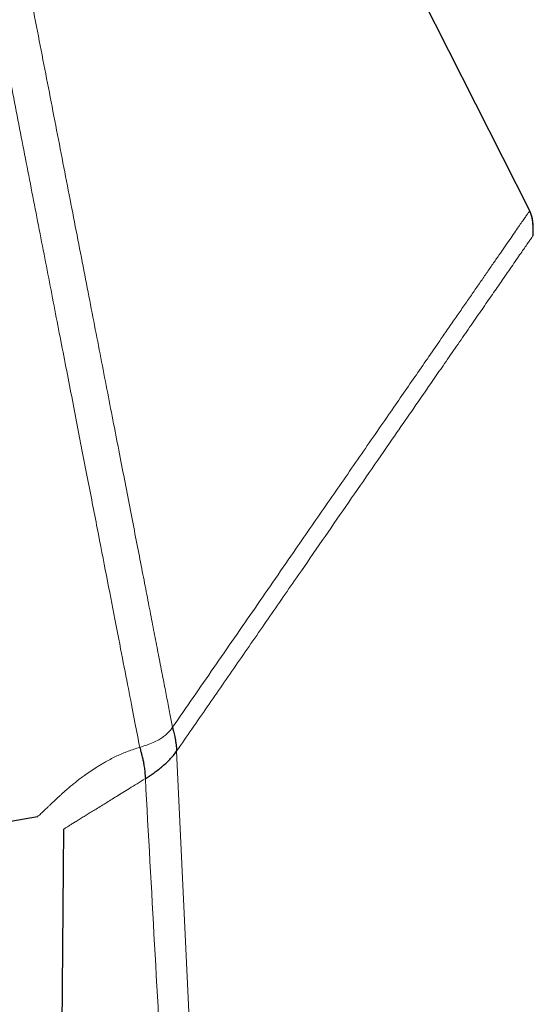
# Model space of a CAD drawing. Header units: millimetres. Extents: x 8 to 2230, y 12 to 2204.
# Tile 30 of 163: x 490 to 513, y 1819 to 1863. Entities that reach past the tile are written whole.
import ezdxf

# ---------------------------------------------------------------- set-up
doc = ezdxf.new("R2010")
doc.units = ezdxf.units.MM

msp = doc.modelspace()

# ---------------------------------------------------------------- linework, layer by layer
at = {"color": 7, "linetype": 'Continuous', "lineweight": 30}
for p, q in [((513.078, 1854.344), (480.061, 1919.638)), ((513.134, 1854.212), (513.078, 1854.344)), ((485.918, 1826.523), (491.214, 1827.457)), ((492.36, 1826.896), (491.579, 1727.15)), ((492.363, 1826.897), (492.36, 1826.896))]:
    msp.add_line(p, q, dxfattribs=at)
at = {"color": 252, "linetype": 'Continuous', "lineweight": 0}
msp.add_line((497.391, 1830.361), (502.898, 1711.299), dxfattribs=at)
for points, knots in [([(478.177, 1920.944), (478.181, 1920.921), (478.19, 1920.877), (478.26, 1920.516), (478.372, 1919.941), (478.528, 1919.136), (478.728, 1918.108), (478.97, 1916.862), (479.254, 1915.405), (479.577, 1913.743), (479.938, 1911.885), (480.335, 1909.841), (480.767, 1907.62), (481.231, 1905.234), (481.724, 1902.694), (482.245, 1900.014), (482.791, 1897.207), (483.359, 1894.286), (483.946, 1891.267), (484.549, 1888.165), (485.165, 1884.995), (485.791, 1881.773), (486.424, 1878.515), (487.061, 1875.238), (487.699, 1871.957), (488.334, 1868.691), (488.963, 1865.454), (489.583, 1862.263), (490.192, 1859.134), (490.785, 1856.083), (491.36, 1853.124), (491.914, 1850.274), (492.444, 1847.546), (492.948, 1844.953), (493.423, 1842.51), (493.867, 1840.227), (494.277, 1838.117), (494.651, 1836.19), (494.989, 1834.455), (495.286, 1832.925), (495.546, 1831.589), (495.683, 1830.881), (495.752, 1830.527)], [0, 0, 0, 0, 0.025, 0.05, 0.075, 0.1, 0.125, 0.15, 0.175, 0.2, 0.225, 0.25, 0.275, 0.3, 0.325, 0.35, 0.375, 0.4, 0.425, 0.45, 0.475, 0.5, 0.525, 0.55, 0.575, 0.6, 0.625, 0.65, 0.675, 0.7, 0.725, 0.75, 0.775, 0.8, 0.825, 0.85, 0.875, 0.9, 0.925, 0.95, 0.975, 1, 1, 1, 1]), ([(497.209, 1831.417), (497.171, 1831.613), (497.094, 1832.007), (496.963, 1832.68), (496.821, 1833.411), (496.666, 1834.207), (496.501, 1835.059), (496.325, 1835.965), (496.139, 1836.922), (495.942, 1837.935), (495.733, 1839.009), (495.513, 1840.144), (495.281, 1841.339), (495.039, 1842.585), (494.787, 1843.88), (494.527, 1845.215), (494.261, 1846.586), (493.988, 1847.991), (493.707, 1849.435), (493.417, 1850.925), (493.119, 1852.461), (492.812, 1854.039), (492.499, 1855.65), (492.18, 1857.291), (491.857, 1858.95), (491.532, 1860.623), (491.205, 1862.307), (490.874, 1864.011), (490.537, 1865.742), (490.196, 1867.498), (489.85, 1869.276), (489.503, 1871.062), (489.155, 1872.854), (488.808, 1874.637), (488.464, 1876.409), (488.122, 1878.166), (487.782, 1879.916), (487.442, 1881.667), (487.102, 1883.415), (486.763, 1885.159), (486.427, 1886.884), (486.096, 1888.589), (485.771, 1890.262), (485.452, 1891.9), (485.141, 1893.502), (484.835, 1895.076), (484.533, 1896.629), (484.236, 1898.158), (483.944, 1899.66), (483.66, 1901.122), (483.384, 1902.543), (483.117, 1903.912), (482.862, 1905.227), (482.617, 1906.488), (482.381, 1907.701), (482.154, 1908.871), (481.935, 1909.996), (481.726, 1911.072), (481.528, 1912.092), (481.341, 1913.053), (481.167, 1913.948), (481.006, 1914.776), (480.857, 1915.539), (480.721, 1916.24), (480.597, 1916.881), (480.484, 1917.459), (480.384, 1917.972), (480.298, 1918.419), (480.224, 1918.797), (480.164, 1919.105), (480.118, 1919.343), (480.085, 1919.512), (480.065, 1919.618), (480.062, 1919.632), (480.061, 1919.638)], [0, 0, 0, 0, 0.013945, 0.02789, 0.041835, 0.055781, 0.069728, 0.083426, 0.097126, 0.110826, 0.124528, 0.138481, 0.152437, 0.166395, 0.180356, 0.194319, 0.208035, 0.221754, 0.235476, 0.249202, 0.263181, 0.277165, 0.291153, 0.305146, 0.319147, 0.332905, 0.346672, 0.360448, 0.374234, 0.388281, 0.402337, 0.416398, 0.430461, 0.444524, 0.458331, 0.472132, 0.485923, 0.499702, 0.513718, 0.527724, 0.541722, 0.555714, 0.569704, 0.583443, 0.597184, 0.610928, 0.624677, 0.638684, 0.652696, 0.666713, 0.680732, 0.694752, 0.708523, 0.722296, 0.73607, 0.749845, 0.763872, 0.777899, 0.791927, 0.805955, 0.819984, 0.833763, 0.847543, 0.861323, 0.875104, 0.88909, 0.903078, 0.917066, 0.931055, 0.945045, 0.958784, 0.972523, 0.986262, 1, 1, 1, 1]), ([(497.209, 1831.417), (497.515, 1831.859), (498.127, 1832.743), (499.043, 1834.067), (499.959, 1835.39), (500.873, 1836.71), (501.784, 1838.026), (502.627, 1839.245), (503.403, 1840.365), (504.111, 1841.388), (504.815, 1842.405), (505.515, 1843.416), (506.208, 1844.419), (506.861, 1845.362), (507.473, 1846.245), (508.042, 1847.068), (508.602, 1847.877), (509.089, 1848.581), (509.506, 1849.183), (509.856, 1849.689), (510.196, 1850.181), (510.527, 1850.658), (510.845, 1851.117), (511.15, 1851.558), (511.439, 1851.976), (511.711, 1852.37), (511.964, 1852.735), (512.196, 1853.069), (512.403, 1853.369), (512.584, 1853.631), (512.737, 1853.851), (512.862, 1854.032), (512.959, 1854.171), (513.027, 1854.27), (513.07, 1854.332), (513.075, 1854.34), (513.078, 1854.344)], [0, 0, 0, 0, 0.0465609, 0.0931221, 0.139685, 0.1862476, 0.232809, 0.2793709, 0.3159549, 0.3525412, 0.3891365, 0.425737, 0.462339, 0.4989493, 0.5301573, 0.5613632, 0.5925725, 0.6238041, 0.6446445, 0.6654868, 0.686325, 0.707162, 0.7280113, 0.7488971, 0.7698318, 0.7907836, 0.8117231, 0.8326332, 0.853511, 0.8743696, 0.8952361, 0.916129, 0.9370557, 0.9580151, 0.9790005, 1, 1, 1, 1]), ([(497.391, 1830.361), (497.842, 1831.014), (498.746, 1832.32), (500.101, 1834.277), (501.454, 1836.231), (502.706, 1838.04), (503.857, 1839.703), (504.906, 1841.219), (505.947, 1842.723), (506.892, 1844.089), (507.742, 1845.316), (508.496, 1846.405), (509.171, 1847.38), (509.767, 1848.241), (510.286, 1848.992), (510.784, 1849.712), (511.256, 1850.393), (511.693, 1851.025), (512.046, 1851.535), (512.324, 1851.936), (512.538, 1852.245), (512.725, 1852.516), (512.884, 1852.745), (513.014, 1852.933), (513.131, 1853.102), (513.22, 1853.231), (513.232, 1853.248), (513.237, 1853.256)], [0, 0, 0, 0, 0.069899, 0.139791, 0.209696, 0.279606, 0.334534, 0.38947, 0.44441, 0.499339, 0.540952, 0.582572, 0.624201, 0.655434, 0.68669, 0.717947, 0.749229, 0.780605, 0.812019, 0.832942, 0.853835, 0.87471, 0.895592, 0.916504, 0.937455, 0.968956, 1, 1, 1, 1]), ([(513.237, 1853.256), (513.238, 1853.257), (513.238, 1853.257), (513.238, 1853.257), (513.238, 1853.257)], [0, 0, 0, 0, 0.493653, 1, 1, 1, 1]), ([(495.752, 1830.527), (495.855, 1830.56), (496.053, 1830.624), (496.335, 1830.733), (496.573, 1830.848), (496.771, 1830.971), (496.933, 1831.099), (497.082, 1831.246), (497.167, 1831.359), (497.209, 1831.417)], [0, 0, 0, 0, 0.192321, 0.37027, 0.535499, 0.653014, 0.767423, 0.881804, 1, 1, 1, 1]), ([(491.216, 1827.458), (491.218, 1827.46), (491.223, 1827.465), (491.26, 1827.497), (491.319, 1827.55), (491.398, 1827.624), (491.486, 1827.707), (491.575, 1827.792), (491.659, 1827.873), (491.753, 1827.962), (491.857, 1828.061), (491.969, 1828.167), (492.083, 1828.273), (492.197, 1828.376), (492.307, 1828.477), (492.423, 1828.579), (492.547, 1828.687), (492.661, 1828.783), (492.763, 1828.868), (492.847, 1828.937), (492.933, 1829.005), (493.02, 1829.074), (493.109, 1829.143), (493.2, 1829.212), (493.343, 1829.317), (493.542, 1829.458), (493.748, 1829.595), (493.891, 1829.684), (493.964, 1829.729), (494.037, 1829.773), (494.111, 1829.817), (494.186, 1829.859), (494.311, 1829.929), (494.489, 1830.024), (494.729, 1830.142), (494.975, 1830.252), (495.227, 1830.353), (495.483, 1830.445), (495.664, 1830.5), (495.752, 1830.527)], [0, 0, 0, 0, 0.048007, 0.104952, 0.161183, 0.217201, 0.273588, 0.310328, 0.346844, 0.383774, 0.421121, 0.457869, 0.494033, 0.523396, 0.552144, 0.580287, 0.607836, 0.636612, 0.653263, 0.669605, 0.685642, 0.701377, 0.716815, 0.731959, 0.746813, 0.785153, 0.821042, 0.830053, 0.838907, 0.847607, 0.856155, 0.864555, 0.872809, 0.897097, 0.919953, 0.941503, 0.961903, 0.981332, 1, 1, 1, 1]), ([(496, 1829.139), (495.875, 1829.062), (495.625, 1828.908), (495.289, 1828.701), (494.99, 1828.517), (494.716, 1828.348), (494.465, 1828.193), (494.218, 1828.041), (493.981, 1827.895), (493.754, 1827.755), (493.55, 1827.629), (493.365, 1827.515), (493.182, 1827.402), (493.005, 1827.293), (492.841, 1827.192), (492.7, 1827.105), (492.582, 1827.032), (492.485, 1826.972), (492.412, 1826.927), (492.365, 1826.898), (492.362, 1826.896), (492.36, 1826.896)], [0, 0, 0, 0, 0.0416624, 0.0833117, 0.1249768, 0.1666437, 0.2083166, 0.2499879, 0.2999944, 0.3500022, 0.4000093, 0.4500178, 0.5000255, 0.5625298, 0.6250347, 0.6875346, 0.7500352, 0.812536, 0.8750297, 0.9375197, 1, 1, 1, 1]), ([(496, 1829.139), (496.273, 1824.23), (496.819, 1814.411), (497.638, 1799.682), (498.457, 1784.953), (499.276, 1770.224), (500.096, 1755.495), (500.915, 1740.766), (501.734, 1726.036), (502.28, 1716.217), (502.553, 1711.307)], [0, 0, 0, 0, 0.125, 0.25, 0.375, 0.5, 0.625, 0.75, 0.875, 1, 1, 1, 1])]:
    msp.add_open_spline(points, degree=3, knots=knots, dxfattribs=at)
at = {"color": 7, "linetype": 'Continuous', "lineweight": 30}
for points, knots in [([(513.234, 1853.539), (513.234, 1853.541), (513.233, 1853.638), (513.222, 1853.8), (513.191, 1854.025), (513.153, 1854.15), (513.134, 1854.212)], [0, 0, 0, 0, 0.007578, 0.427714, 0.712157, 1, 1, 1, 1]), ([(513.238, 1853.257), (513.237, 1853.35), (513.236, 1853.537), (513.225, 1853.786), (513.192, 1854), (513.166, 1854.128), (513.14, 1854.192), (513.137, 1854.199)], [0, 0, 0, 0, 0.292756, 0.589076, 0.784187, 0.975748, 1, 1, 1, 1]), ([(513.237, 1853.256), (513.238, 1853.257), (513.238, 1853.257), (513.238, 1853.257), (513.238, 1853.257)], [0, 0, 0, 0, 0.493653, 1, 1, 1, 1]), ([(497.209, 1831.417), (497.214, 1831.393), (497.225, 1831.342), (497.248, 1831.248), (497.275, 1831.137), (497.304, 1831.01), (497.332, 1830.869), (497.353, 1830.737), (497.368, 1830.624), (497.378, 1830.539), (497.386, 1830.451), (497.389, 1830.391), (497.391, 1830.361)], [0, 0, 0, 0, 0.123615, 0.258314, 0.397777, 0.536013, 0.667694, 0.788807, 0.844921, 0.89827, 0.949552, 1, 1, 1, 1]), ([(495.752, 1830.527), (495.761, 1830.49), (495.779, 1830.414), (495.823, 1830.263), (495.869, 1830.086), (495.912, 1829.886), (495.949, 1829.672), (495.981, 1829.419), (495.993, 1829.235), (496, 1829.139)], [0, 0, 0, 0, 0.16252, 0.333031, 0.502889, 0.626801, 0.747893, 0.869821, 1, 1, 1, 1]), ([(496, 1829.139), (496.055, 1829.174), (496.166, 1829.244), (496.346, 1829.366), (496.531, 1829.502), (496.719, 1829.652), (496.905, 1829.813), (497.082, 1829.985), (497.247, 1830.166), (497.343, 1830.297), (497.391, 1830.361)], [0, 0, 0, 0, 0.120997, 0.245806, 0.373172, 0.501673, 0.62985, 0.756333, 0.87997, 1, 1, 1, 1]), ([(491.214, 1827.457), (491.214, 1827.457), (491.214, 1827.457), (491.215, 1827.458), (491.216, 1827.458)], [0, 0, 0, 0, 0.064594, 1, 1, 1, 1])]:
    msp.add_open_spline(points, degree=3, knots=knots, dxfattribs=at)

doc.saveas('drawing.dxf')
